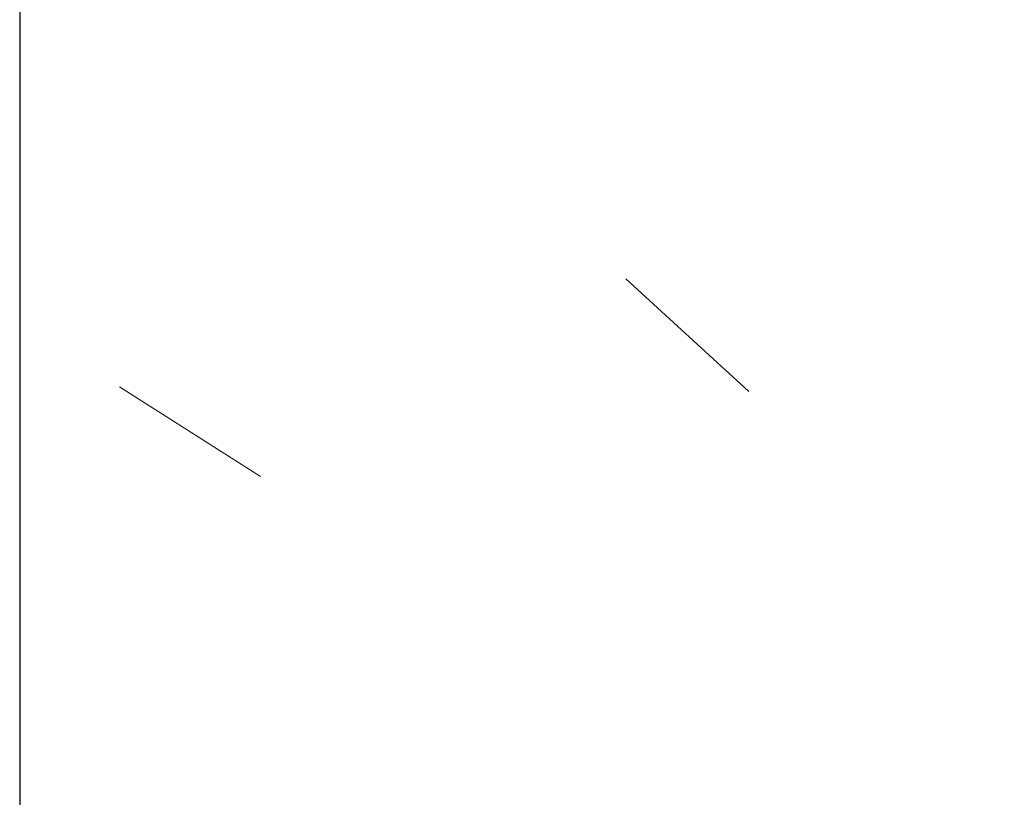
# Model space of a CAD drawing. Header units: millimetres. Extents: x 786 to 42540, y -7760 to 3796.
# Tile 141 of 256: x 37240 to 37319, y -5725 to -5663. Entities that reach past the tile are written whole.
import ezdxf

# ---------------------------------------------------------------- set-up
doc = ezdxf.new("R2010")
doc.units = ezdxf.units.MM
doc.layers.add('A-FLOR', color=7, linetype='Continuous', lineweight=13)
doc.layers.add('A-FLOR-PATT', color=7, linetype='Continuous', lineweight=25)

msp = doc.modelspace()

# ---------------------------------------------------------------- hatches: boundary and pattern name
at = {"layer": 'A-FLOR-PATT', "lineweight": 5}
h = msp.add_hatch(dxfattribs=at)
h.set_pattern_fill('FP_10', color=256, style=0, pattern_type=2)
h.set_pattern_definition([(50, (48694.2, -5700), (291.494, -25.502), [30.48, -335.28]), (355, (48694.2, -5700), (-56.389, 305.691), [24.384, -268.224]), (100.451, (48718.5, -5702.12), (235.108, 280.1865), [25.904, -284.944]), (46.184, (48694.2, -5618.72), (433.727, -67.268), [45.72, -502.92]), (96.636, (48730.35, -5624.33), (379.844, 395.885), [38.856, -427.416]), (351.184, (48694.2, -5618.7), (379.848, 395.881), [36.576, -402.336]), (21, (48734.85, -5639.04), (242.583, -163.624), [30.48, -335.28]), (326, (48734.85, -5639.04), (98.883, 294.701), [24.384, -268.224]), (71.451, (48755.06, -5652.68), (341.467, 131.074), [25.904, -284.944]), (37.5, (48694.21, -5700), (4.9419, 135.2883), [13.411, -251.562, 13.411, -258.877, -269.24]), (37.5, (48694.21, -5700), (4.9419, 135.2883), [-537.261, 13.411, -255.829]), (7.5, (48694.21, -5700), (106.9117, 160.289), [13.411, -141.834, 13.411, -245.466, -102.616]), (7.5, (48694.21, -5700), (106.9117, 160.289), [-414.122, 13.411, -89.205]), (327.5, (48603.58, -5700), (216.9455, -9.1662), [13.411, -88.189, 13.411, -303.581, -420.624]), (327.5, (48603.58, -5700), (216.9455, -9.1662), [-418.592, 13.411, -407.213]), (317.5, (48562.94, -5700), (237.007, 40.6827), [13.411, -118.669, 13.411, -197.104, -298.704]), (317.5, (48562.94, -5700), (237.007, 40.6827), [-342.595, 13.411, -285.293])])
h.paths.add_polyline_path([(37322.609, -5746), (42440.271, -5746), (42440.271, -5617), (37240.271, -5617), (37240.271, -5746)])

# ---------------------------------------------------------------- linework, layer by layer
at = {"layer": 'A-FLOR', "lineweight": 25}
msp.add_line((37240.271, -5600), (37240.271, -6000), dxfattribs=at)

doc.saveas('drawing.dxf')
